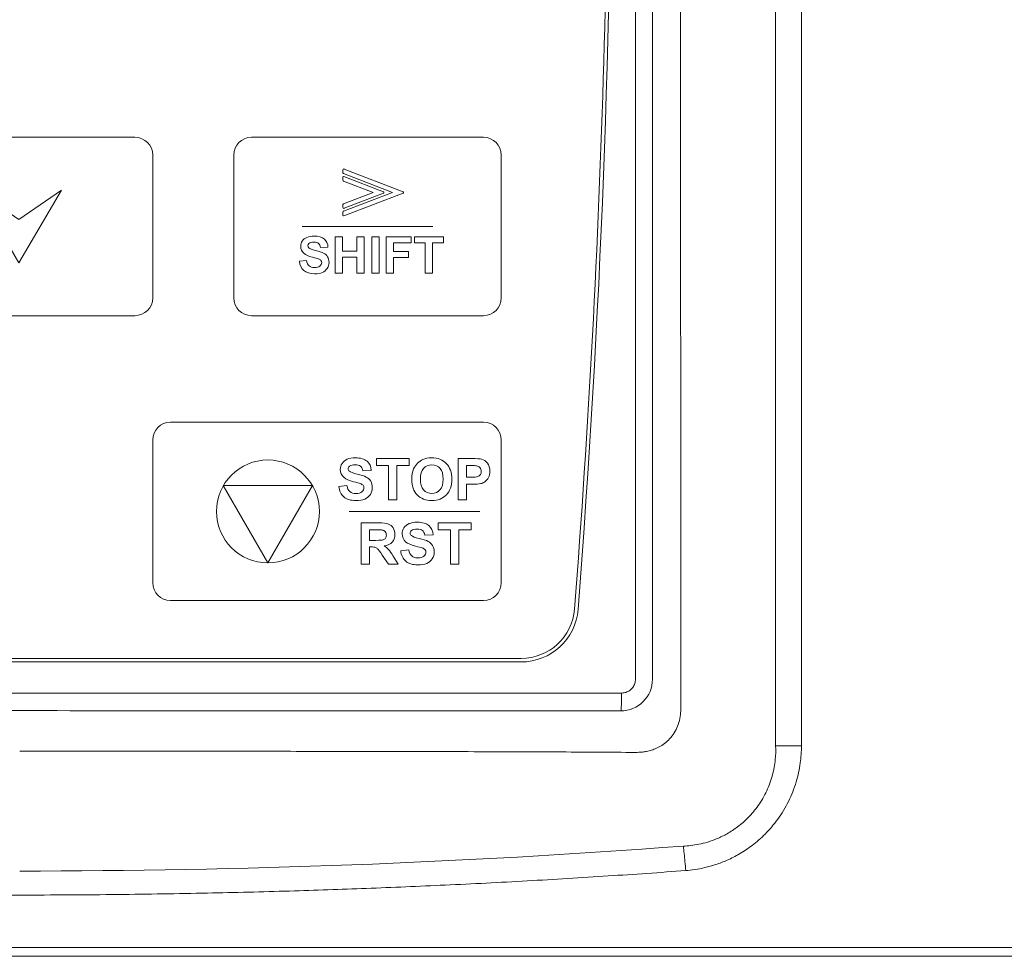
# Model space of a CAD drawing. Header units: millimetres. Extents: x -473 to 23648, y -382 to 1866.
# Tile 205 of 256: x 7759 to 7814, y 127 to 179. Entities that reach past the tile are written whole.
import ezdxf

# ---------------------------------------------------------------- set-up
doc = ezdxf.new("R2010")
doc.units = ezdxf.units.MM
doc.header["$LTSCALE"] = 80
doc.header["$PDMODE"] = 3
doc.header["$PDSIZE"] = 0.3
doc.layers.get('0').update_dxf_attribs({"linetype": 'CONTINUOUS'})
doc.layers.get('DEFPOINTS').update_dxf_attribs({"linetype": 'CONTINUOUS'})
for name, color, linetype in [('09_ALL_ROUNDS', 7, 'CONTINUOUS'), ('20_ALL_FEATURES', 7, 'CONTINUOUS'), ('layer 1', 7, 'CONTINUOUS')]:
    doc.layers.add(name, color=color, linetype=linetype)
doc.styles.get("Standard").update_dxf_attribs({"font": 'technic_.ttf', "width": 0.7})
doc.dimstyles.get("Standard").update_dxf_attribs({"dimtxt": 3, "dimasz": 3, "dimexe": 0.18, "dimexo": 0.0625, "dimgap": 0.09, "dimtad": 1, "dimdsep": 46, "dimtxsty": 'STANDARD', "dimcen": 0.09, "dimadec": 0, "dimazin": 0, "dimtol": 1, "dimtp": 0.01, "dimtm": 0.01, "dimtfac": 1, "dimtofl": 0, "dimtmove": 0, "dimatfit": 3, "dimfxl": 1, "dimtolj": 1, "dimarcsym": 0})

# ---------------------------------------------------------------- blocks, each defined once
blk = doc.blocks.new('*D70')
at = {"color": 0, "lineweight": 0, "transparency": 16777216}
for p, q in [((7762.473, 290.574), (7903.268, 290.574)), ((7901.468, 282.574), (7901.468, 138.976)), ((7901.468, -43.302), (7901.468, 100.296)), ((7872.473, -51.302), (7903.268, -51.302))]:
    blk.add_line(p, q, dxfattribs=at)
for points in [[(7902.802, 282.574), (7900.135, 282.574), (7901.468, 290.574)], [(7900.135, -43.302), (7902.802, -43.302), (7901.468, -51.302)]]:
    blk.add_solid(points, dxfattribs=at)
at = {"layer": 'DEFPOINTS', "color": 0, "lineweight": 0, "transparency": 16777216}
for p in [(7760.673, 290.574), (7870.673, -51.302), (7901.468, -51.302)]:
    blk.add_point(p, dxfattribs=at)
at = {"color": 0, "lineweight": 0, "transparency": 16777216, "insert": (7901.468, 119.636), "char_height": 15, "attachment_point": 5, "rotation": 90}
blk.add_mtext('\\A1;341.9', dxfattribs=at)

msp = doc.modelspace()

# ---------------------------------------------------------------- linework, layer by layer
at = {"color": 0, "linetype": 'Continuous', "lineweight": 0}
for p, q in [((7793.696, 142.241), (7793.696, 247.641)), ((7794.647, 142.241), (7794.647, 247.641)), ((7731.061, 143.408), (7787.285, 143.408)), ((7787.285, 143.208), (7731.061, 143.208)), ((7725.425, 141.467), (7792.921, 141.467))]:
    msp.add_line(p, q, dxfattribs=at)
for centre, radius, start, end in [((7169.573, 194.743), 622.8, 355.525768, 4.48928), ((7169.573, 194.743), 622.6, 355.525768, 1.182237), ((7787.285, 146.408), 3, 270, 355.5258), ((7787.285, 146.408), 3.2, 270, 355.5258), ((7792.873, 142.241), 1.774, 269.9832, 0.0031), ((7793.161, 140.643), 3.077, 352.744, 359.9708), ((7793.71, 141.207), 3.069, 269.5944, 276.9411)]:
    msp.add_arc(centre, radius, start, end, dxfattribs=at)
for points, knots in [([(7796.224, 180.059), (7796.225, 177.801), (7796.226, 173.507), (7796.227, 167.37), (7796.229, 161.818), (7796.23, 156.782), (7796.232, 152.2), (7796.234, 148.019), (7796.235, 144.21), (7796.237, 141.791), (7796.238, 140.642)], [0, 0, 0, 0, 6.772689, 12.88158, 18.412822, 23.426777, 27.989687, 32.160662, 35.968839, 39.417299, 39.417299, 39.417299, 39.417299]), ([(7792.921, 141.467), (7793.001, 141.467), (7793.164, 141.493), (7793.384, 141.604), (7793.558, 141.778), (7793.67, 141.997), (7793.696, 142.16), (7793.696, 142.241)], [0, 0, 0, 0, 0.242314, 0.484835, 0.727256, 0.969576, 1.211827, 1.211827, 1.211827, 1.211827]), ([(7792.921, 141.467), (7792.921, 141.341), (7792.914, 141.111), (7792.919, 140.787), (7792.879, 140.615), (7792.899, 140.475), (7792.873, 140.467)], [0, 0, 0, 0, 0.379467, 0.702321, 0.920526, 1.00263, 1.00263, 1.00263, 1.00263]), ([(7725.473, 140.467), (7732.96, 140.472), (7747.94, 140.479), (7770.406, 140.479), (7785.385, 140.472), (7792.873, 140.467)], [0, 0, 0, 0, 22.462721, 44.937212, 67.399918, 67.399918, 67.399918, 67.399918]), ([(7796.213, 140.255), (7796.199, 140.105), (7796.143, 139.815), (7795.981, 139.412), (7795.755, 139.057), (7795.481, 138.761), (7795.182, 138.533), (7794.884, 138.369), (7794.599, 138.259), (7794.333, 138.192), (7794.162, 138.168), (7794.081, 138.161)], [0, 0, 0, 0, 0.45083, 0.878736, 1.296424, 1.705924, 2.083899, 2.419344, 2.723822, 2.997137, 3.240565, 3.240565, 3.240565, 3.240565]), ([(7793.688, 138.138), (7792.975, 138.144), (7791.485, 138.153), (7789.154, 138.165), (7786.631, 138.174), (7783.906, 138.182), (7780.981, 138.189), (7777.986, 138.194), (7775.128, 138.198), (7772.551, 138.201), (7770.221, 138.203), (7767.996, 138.204), (7765.787, 138.206), (7763.561, 138.207), (7761.353, 138.207), (7759.89, 138.207), (7759.173, 138.207)], [0, 0, 0, 0, 2.141556, 4.470073, 6.990716, 9.711686, 12.643764, 15.76692, 18.696103, 21.218343, 23.497966, 25.686573, 27.892107, 30.127305, 32.364141, 34.515674, 34.515674, 34.515674, 34.515674])]:
    msp.add_open_spline(points, degree=3, knots=knots, dxfattribs=at)
at = {"layer": '09_ALL_ROUNDS', "color": 0, "linetype": 'Continuous', "lineweight": 0}
msp.add_line((7803, 138.513), (7801.551, 138.514), dxfattribs=at)
msp.add_arc((7759.168, 627.808), 496.32, 270.00061, 274.29978, dxfattribs=at)
for points, knots in [([(7803, 187.323), (7803, 179.411), (7803.001, 163.141), (7803, 146.871), (7803, 138.513)], [0, 0, 0, 0, 23.736623, 48.810273, 48.810273, 48.810273, 48.810273]), ([(7801.552, 186.397), (7801.552, 178.63), (7801.552, 162.669), (7801.552, 146.707), (7801.552, 138.514)], [0, 0, 0, 0, 23.30259, 47.883847, 47.883847, 47.883847, 47.883847]), ([(7801.552, 138.514), (7801.564, 138.254), (7801.548, 137.701), (7801.397, 136.843), (7801.076, 135.97), (7800.61, 135.165), (7800.05, 134.49), (7799.452, 133.972), (7798.862, 133.583), (7798.297, 133.302), (7797.763, 133.11), (7797.266, 132.986), (7796.809, 132.913), (7796.517, 132.89), (7796.379, 132.885)], [0, 0, 0, 0, 0.779393, 1.654313, 2.601642, 3.55391, 4.432698, 5.218333, 5.92043, 6.545658, 7.107579, 7.618277, 8.080884, 8.49551, 8.49551, 8.49551, 8.49551]), ([(7803, 138.513), (7802.999, 138.19), (7802.952, 137.504), (7802.724, 136.448), (7802.301, 135.381), (7801.711, 134.397), (7801.013, 133.574), (7800.279, 132.933), (7799.557, 132.451), (7798.867, 132.096), (7798.213, 131.844), (7797.604, 131.675), (7797.042, 131.568), (7796.682, 131.527), (7796.51, 131.514)], [0, 0, 0, 0, 0.968999, 2.055964, 3.227472, 4.395354, 5.48324, 6.451155, 7.308471, 8.080218, 8.776669, 9.405602, 9.975404, 10.491238, 10.491238, 10.491238, 10.491238]), ([(7796.51, 131.514), (7796.498, 131.681), (7796.472, 132.003), (7796.429, 132.46), (7796.396, 132.75), (7796.379, 132.885)], [0, 0, 0, 0, 0.499946, 0.96893, 1.377333, 1.377333, 1.377333, 1.377333]), ([(7759.173, 130.143), (7757.321, 130.143), (7753.795, 130.162), (7748.732, 130.242), (7744.09, 130.36), (7739.65, 130.51), (7735.221, 130.698), (7730.71, 130.93), (7726.23, 131.202), (7723.277, 131.408), (7721.835, 131.514)], [0, 0, 0, 0, 5.55416, 10.579352, 15.189858, 19.485645, 23.905205, 28.490143, 33.035169, 37.371059, 37.371059, 37.371059, 37.371059]), ([(7796.51, 131.514), (7795.065, 131.407), (7792.102, 131.201), (7787.608, 130.929), (7783.085, 130.696), (7778.645, 130.509), (7774.202, 130.358), (7769.566, 130.241), (7764.522, 130.162), (7761.013, 130.143), (7759.173, 130.143)], [0, 0, 0, 0, 4.349187, 8.90859, 13.507498, 17.937051, 22.237895, 26.843516, 31.85151, 37.371056, 37.371056, 37.371056, 37.371056])]:
    msp.add_open_spline(points, degree=3, knots=knots, dxfattribs=at)
at = {"layer": '20_ALL_FEATURES', "color": 0, "linetype": 'Continuous', "lineweight": 0}
for p, q in [((7644.183, 127.208), (7874.162, 127.208)), ((7644.183, 126.708), (7874.162, 126.708))]:
    msp.add_line(p, q, dxfattribs=at)
at = {"layer": 'layer 1', "color": 0, "lineweight": 0}
for points, knots in [([(7752.632, 172.621), (7752.632, 172.621), (7765.632, 172.621), (7765.632, 172.621), (7765.632, 172.621), (7766.182, 172.621), (7766.632, 172.171), (7766.632, 171.621), (7766.632, 171.621), (7766.632, 171.621), (7766.632, 163.621), (7766.632, 163.621), (7766.632, 163.621), (7766.632, 163.071), (7766.182, 162.621), (7765.632, 162.621), (7765.632, 162.621), (7765.632, 162.621), (7752.632, 162.621), (7752.632, 162.621), (7752.632, 162.621), (7752.082, 162.621), (7751.632, 163.071), (7751.632, 163.621), (7751.632, 163.621), (7751.632, 163.621), (7751.632, 171.621), (7751.632, 171.621), (7751.632, 171.621), (7751.632, 172.171), (7752.082, 172.621), (7752.632, 172.621)], [0, 0, 0, 0, 0.125, 0.125, 0.125, 0.125, 0.25, 0.25, 0.25, 0.25, 0.375, 0.375, 0.375, 0.375, 0.5, 0.5, 0.5, 0.5, 0.625, 0.625, 0.625, 0.625, 0.75, 0.75, 0.75, 0.75, 0.875, 0.875, 0.875, 0.875, 1, 1, 1, 1]), ([(7772.173, 172.621), (7772.173, 172.621), (7785.173, 172.621), (7785.173, 172.621), (7785.173, 172.621), (7785.723, 172.621), (7786.173, 172.171), (7786.173, 171.621), (7786.173, 171.621), (7786.173, 171.621), (7786.173, 163.621), (7786.173, 163.621), (7786.173, 163.621), (7786.173, 163.071), (7785.723, 162.621), (7785.173, 162.621), (7785.173, 162.621), (7785.173, 162.621), (7772.173, 162.621), (7772.173, 162.621), (7772.173, 162.621), (7771.623, 162.621), (7771.173, 163.071), (7771.173, 163.621), (7771.173, 163.621), (7771.173, 163.621), (7771.173, 171.621), (7771.173, 171.621), (7771.173, 171.621), (7771.173, 172.171), (7771.623, 172.621), (7772.173, 172.621)], [0, 0, 0, 0, 0.125, 0.125, 0.125, 0.125, 0.25, 0.25, 0.25, 0.25, 0.375, 0.375, 0.375, 0.375, 0.5, 0.5, 0.5, 0.5, 0.625, 0.625, 0.625, 0.625, 0.75, 0.75, 0.75, 0.75, 0.875, 0.875, 0.875, 0.875, 1, 1, 1, 1]), ([(7777.294, 168.258), (7777.294, 168.258), (7777.294, 168.431), (7777.294, 168.431), (7777.294, 168.431), (7777.294, 168.451), (7777.307, 168.468), (7777.326, 168.473), (7777.326, 168.473), (7777.326, 168.473), (7780.082, 169.531), (7780.082, 169.531), (7780.082, 169.531), (7780.082, 169.531), (7777.322, 170.59), (7777.322, 170.59), (7777.322, 170.59), (7777.304, 170.597), (7777.293, 170.615), (7777.294, 170.633), (7777.294, 170.633), (7777.294, 170.633), (7777.293, 170.803), (7777.293, 170.803), (7777.293, 170.803), (7777.293, 170.827), (7777.313, 170.847), (7777.337, 170.847), (7777.337, 170.847), (7777.344, 170.847), (7777.35, 170.845), (7777.355, 170.843), (7777.355, 170.843), (7777.355, 170.843), (7780.666, 169.572), (7780.666, 169.572), (7780.666, 169.572), (7780.689, 169.563), (7780.7, 169.538), (7780.692, 169.515), (7780.692, 169.515), (7780.687, 169.503), (7780.678, 169.494), (7780.666, 169.49), (7780.666, 169.49), (7780.666, 169.49), (7780.666, 169.49), (7780.666, 169.49), (7780.666, 169.49), (7780.666, 169.49), (7777.353, 168.218), (7777.353, 168.218), (7777.353, 168.218), (7777.331, 168.209), (7777.305, 168.22), (7777.297, 168.243), (7777.297, 168.243), (7777.295, 168.248), (7777.294, 168.253), (7777.294, 168.258), (7777.294, 168.258), (7777.294, 168.258), (7777.294, 168.258), (7777.294, 168.258)], [0, 0, 0, 0, 0.0625, 0.0625, 0.0625, 0.0625, 0.125, 0.125, 0.125, 0.125, 0.1875, 0.1875, 0.1875, 0.1875, 0.25, 0.25, 0.25, 0.25, 0.3125, 0.3125, 0.3125, 0.3125, 0.375, 0.375, 0.375, 0.375, 0.4375, 0.4375, 0.4375, 0.4375, 0.5, 0.5, 0.5, 0.5, 0.5625, 0.5625, 0.5625, 0.5625, 0.625, 0.625, 0.625, 0.625, 0.6875, 0.6875, 0.6875, 0.6875, 0.75, 0.75, 0.75, 0.75, 0.8125, 0.8125, 0.8125, 0.8125, 0.875, 0.875, 0.875, 0.875, 0.9375, 0.9375, 0.9375, 0.9375, 1, 1, 1, 1]), ([(7779.571, 169.49), (7779.571, 169.49), (7777.357, 168.64), (7777.357, 168.64), (7777.357, 168.64), (7777.351, 168.637), (7777.345, 168.635), (7777.338, 168.635), (7777.338, 168.635), (7777.313, 168.635), (7777.294, 168.655), (7777.294, 168.679), (7777.294, 168.679), (7777.294, 168.679), (7777.294, 168.851), (7777.294, 168.851), (7777.294, 168.851), (7777.294, 168.851), (7777.294, 168.851), (7777.294, 168.851), (7777.294, 168.851), (7777.294, 168.869), (7777.305, 168.885), (7777.322, 168.892), (7777.322, 168.892), (7777.322, 168.892), (7778.986, 169.531), (7778.986, 169.531), (7778.986, 169.531), (7778.986, 169.531), (7777.323, 170.169), (7777.323, 170.169), (7777.323, 170.169), (7777.306, 170.175), (7777.294, 170.191), (7777.294, 170.21), (7777.294, 170.21), (7777.294, 170.21), (7777.294, 170.382), (7777.294, 170.382), (7777.294, 170.382), (7777.294, 170.382), (7777.294, 170.382), (7777.294, 170.382), (7777.294, 170.382), (7777.294, 170.387), (7777.295, 170.393), (7777.297, 170.398), (7777.297, 170.398), (7777.305, 170.42), (7777.331, 170.432), (7777.353, 170.423), (7777.353, 170.423), (7777.353, 170.423), (7779.571, 169.572), (7779.571, 169.572), (7779.571, 169.572), (7779.571, 169.572), (7779.571, 169.572), (7779.571, 169.572), (7779.571, 169.572), (7779.582, 169.567), (7779.591, 169.559), (7779.596, 169.547), (7779.596, 169.547), (7779.604, 169.524), (7779.593, 169.499), (7779.571, 169.49)], [0, 0, 0, 0, 0.058824, 0.058824, 0.058824, 0.058824, 0.117647, 0.117647, 0.117647, 0.117647, 0.176471, 0.176471, 0.176471, 0.176471, 0.235294, 0.235294, 0.235294, 0.235294, 0.294118, 0.294118, 0.294118, 0.294118, 0.352941, 0.352941, 0.352941, 0.352941, 0.411765, 0.411765, 0.411765, 0.411765, 0.470588, 0.470588, 0.470588, 0.470588, 0.529412, 0.529412, 0.529412, 0.529412, 0.588235, 0.588235, 0.588235, 0.588235, 0.647059, 0.647059, 0.647059, 0.647059, 0.705882, 0.705882, 0.705882, 0.705882, 0.764706, 0.764706, 0.764706, 0.764706, 0.823529, 0.823529, 0.823529, 0.823529, 0.882353, 0.882353, 0.882353, 0.882353, 0.941176, 0.941176, 0.941176, 0.941176, 1, 1, 1, 1]), ([(7759.132, 165.58), (7759.132, 165.58), (7760.328, 167.621), (7760.328, 167.621), (7760.328, 167.621), (7760.328, 167.621), (7761.524, 169.663), (7761.524, 169.663), (7761.524, 169.663), (7761.524, 169.663), (7759.132, 168.021), (7759.132, 168.021), (7759.132, 168.021), (7759.132, 168.021), (7756.739, 169.663), (7756.739, 169.663), (7756.739, 169.663), (7756.739, 169.663), (7757.935, 167.621), (7757.935, 167.621), (7757.935, 167.621), (7757.935, 167.621), (7759.132, 165.58), (7759.132, 165.58)], [0, 0, 0, 0, 0.166667, 0.166667, 0.166667, 0.166667, 0.333333, 0.333333, 0.333333, 0.333333, 0.5, 0.5, 0.5, 0.5, 0.666667, 0.666667, 0.666667, 0.666667, 0.833333, 0.833333, 0.833333, 0.833333, 1, 1, 1, 1]), ([(7774.856, 165.67), (7774.856, 165.67), (7775.257, 165.71), (7775.257, 165.71), (7775.257, 165.71), (7775.281, 165.575), (7775.33, 165.476), (7775.404, 165.413), (7775.404, 165.413), (7775.477, 165.35), (7775.576, 165.318), (7775.702, 165.318), (7775.702, 165.318), (7775.834, 165.318), (7775.935, 165.346), (7776.002, 165.403), (7776.002, 165.403), (7776.069, 165.459), (7776.103, 165.524), (7776.103, 165.6), (7776.103, 165.6), (7776.103, 165.648), (7776.088, 165.689), (7776.06, 165.722), (7776.06, 165.722), (7776.032, 165.757), (7775.983, 165.786), (7775.912, 165.811), (7775.912, 165.811), (7775.864, 165.828), (7775.754, 165.857), (7775.582, 165.9), (7775.582, 165.9), (7775.361, 165.955), (7775.207, 166.022), (7775.118, 166.102), (7775.118, 166.102), (7774.992, 166.214), (7774.93, 166.351), (7774.93, 166.512), (7774.93, 166.512), (7774.93, 166.616), (7774.959, 166.713), (7775.018, 166.804), (7775.018, 166.804), (7775.077, 166.894), (7775.162, 166.963), (7775.273, 167.01), (7775.273, 167.01), (7775.384, 167.057), (7775.517, 167.081), (7775.674, 167.081), (7775.674, 167.081), (7775.93, 167.081), (7776.123, 167.025), (7776.252, 166.913), (7776.252, 166.913), (7776.381, 166.8), (7776.449, 166.651), (7776.456, 166.463), (7776.456, 166.463), (7776.456, 166.463), (7776.044, 166.445), (7776.044, 166.445), (7776.044, 166.445), (7776.027, 166.55), (7775.989, 166.626), (7775.931, 166.671), (7775.931, 166.671), (7775.873, 166.717), (7775.786, 166.74), (7775.67, 166.74), (7775.67, 166.74), (7775.55, 166.74), (7775.456, 166.716), (7775.389, 166.667), (7775.389, 166.667), (7775.345, 166.635), (7775.323, 166.593), (7775.323, 166.54), (7775.323, 166.54), (7775.323, 166.492), (7775.344, 166.45), (7775.385, 166.416), (7775.385, 166.416), (7775.436, 166.373), (7775.563, 166.327), (7775.763, 166.28), (7775.763, 166.28), (7775.964, 166.233), (7776.112, 166.184), (7776.208, 166.133), (7776.208, 166.133), (7776.304, 166.082), (7776.379, 166.014), (7776.433, 165.926), (7776.433, 165.926), (7776.487, 165.838), (7776.514, 165.73), (7776.514, 165.601), (7776.514, 165.601), (7776.514, 165.484), (7776.482, 165.374), (7776.417, 165.273), (7776.417, 165.273), (7776.352, 165.171), (7776.26, 165.095), (7776.142, 165.045), (7776.142, 165.045), (7776.023, 164.995), (7775.875, 164.971), (7775.698, 164.971), (7775.698, 164.971), (7775.44, 164.971), (7775.242, 165.03), (7775.104, 165.149), (7775.104, 165.149), (7774.965, 165.269), (7774.883, 165.442), (7774.856, 165.67)], [0, 0, 0, 0, 0.033333, 0.033333, 0.033333, 0.033333, 0.066667, 0.066667, 0.066667, 0.066667, 0.1, 0.1, 0.1, 0.1, 0.133333, 0.133333, 0.133333, 0.133333, 0.166667, 0.166667, 0.166667, 0.166667, 0.2, 0.2, 0.2, 0.2, 0.233333, 0.233333, 0.233333, 0.233333, 0.266667, 0.266667, 0.266667, 0.266667, 0.3, 0.3, 0.3, 0.3, 0.333333, 0.333333, 0.333333, 0.333333, 0.366667, 0.366667, 0.366667, 0.366667, 0.4, 0.4, 0.4, 0.4, 0.433333, 0.433333, 0.433333, 0.433333, 0.466667, 0.466667, 0.466667, 0.466667, 0.5, 0.5, 0.5, 0.5, 0.533333, 0.533333, 0.533333, 0.533333, 0.566667, 0.566667, 0.566667, 0.566667, 0.6, 0.6, 0.6, 0.6, 0.633333, 0.633333, 0.633333, 0.633333, 0.666667, 0.666667, 0.666667, 0.666667, 0.7, 0.7, 0.7, 0.7, 0.733333, 0.733333, 0.733333, 0.733333, 0.766667, 0.766667, 0.766667, 0.766667, 0.8, 0.8, 0.8, 0.8, 0.833333, 0.833333, 0.833333, 0.833333, 0.866667, 0.866667, 0.866667, 0.866667, 0.9, 0.9, 0.9, 0.9, 0.933333, 0.933333, 0.933333, 0.933333, 0.966667, 0.966667, 0.966667, 0.966667, 1, 1, 1, 1]), ([(7776.862, 165.007), (7776.862, 165.007), (7776.862, 167.046), (7776.862, 167.046), (7776.862, 167.046), (7776.862, 167.046), (7777.274, 167.046), (7777.274, 167.046), (7777.274, 167.046), (7777.274, 167.046), (7777.274, 166.244), (7777.274, 166.244), (7777.274, 166.244), (7777.274, 166.244), (7778.081, 166.244), (7778.081, 166.244), (7778.081, 166.244), (7778.081, 166.244), (7778.081, 167.046), (7778.081, 167.046), (7778.081, 167.046), (7778.081, 167.046), (7778.493, 167.046), (7778.493, 167.046), (7778.493, 167.046), (7778.493, 167.046), (7778.493, 165.007), (7778.493, 165.007), (7778.493, 165.007), (7778.493, 165.007), (7778.081, 165.007), (7778.081, 165.007), (7778.081, 165.007), (7778.081, 165.007), (7778.081, 165.899), (7778.081, 165.899), (7778.081, 165.899), (7778.081, 165.899), (7777.274, 165.899), (7777.274, 165.899), (7777.274, 165.899), (7777.274, 165.899), (7777.274, 165.007), (7777.274, 165.007), (7777.274, 165.007), (7777.274, 165.007), (7776.862, 165.007), (7776.862, 165.007)], [0, 0, 0, 0, 0.083333, 0.083333, 0.083333, 0.083333, 0.166667, 0.166667, 0.166667, 0.166667, 0.25, 0.25, 0.25, 0.25, 0.333333, 0.333333, 0.333333, 0.333333, 0.416667, 0.416667, 0.416667, 0.416667, 0.5, 0.5, 0.5, 0.5, 0.583333, 0.583333, 0.583333, 0.583333, 0.666667, 0.666667, 0.666667, 0.666667, 0.75, 0.75, 0.75, 0.75, 0.833333, 0.833333, 0.833333, 0.833333, 0.916667, 0.916667, 0.916667, 0.916667, 1, 1, 1, 1]), ([(7778.906, 165.007), (7778.906, 165.007), (7778.906, 167.046), (7778.906, 167.046), (7778.906, 167.046), (7778.906, 167.046), (7779.318, 167.046), (7779.318, 167.046), (7779.318, 167.046), (7779.318, 167.046), (7779.318, 165.007), (7779.318, 165.007), (7779.318, 165.007), (7779.318, 165.007), (7778.906, 165.007), (7778.906, 165.007)], [0, 0, 0, 0, 0.25, 0.25, 0.25, 0.25, 0.5, 0.5, 0.5, 0.5, 0.75, 0.75, 0.75, 0.75, 1, 1, 1, 1]), ([(7779.713, 165.007), (7779.713, 165.007), (7779.713, 167.046), (7779.713, 167.046), (7779.713, 167.046), (7779.713, 167.046), (7781.111, 167.046), (7781.111, 167.046), (7781.111, 167.046), (7781.111, 167.046), (7781.111, 166.701), (7781.111, 166.701), (7781.111, 166.701), (7781.111, 166.701), (7780.125, 166.701), (7780.125, 166.701), (7780.125, 166.701), (7780.125, 166.701), (7780.125, 166.219), (7780.125, 166.219), (7780.125, 166.219), (7780.125, 166.219), (7780.976, 166.219), (7780.976, 166.219), (7780.976, 166.219), (7780.976, 166.219), (7780.976, 165.874), (7780.976, 165.874), (7780.976, 165.874), (7780.976, 165.874), (7780.125, 165.874), (7780.125, 165.874), (7780.125, 165.874), (7780.125, 165.874), (7780.125, 165.007), (7780.125, 165.007), (7780.125, 165.007), (7780.125, 165.007), (7779.713, 165.007), (7779.713, 165.007)], [0, 0, 0, 0, 0.1, 0.1, 0.1, 0.1, 0.2, 0.2, 0.2, 0.2, 0.3, 0.3, 0.3, 0.3, 0.4, 0.4, 0.4, 0.4, 0.5, 0.5, 0.5, 0.5, 0.6, 0.6, 0.6, 0.6, 0.7, 0.7, 0.7, 0.7, 0.8, 0.8, 0.8, 0.8, 0.9, 0.9, 0.9, 0.9, 1, 1, 1, 1]), ([(7781.91, 165.007), (7781.91, 165.007), (7781.91, 166.701), (7781.91, 166.701), (7781.91, 166.701), (7781.91, 166.701), (7781.305, 166.701), (7781.305, 166.701), (7781.305, 166.701), (7781.305, 166.701), (7781.305, 167.046), (7781.305, 167.046), (7781.305, 167.046), (7781.305, 167.046), (7782.925, 167.046), (7782.925, 167.046), (7782.925, 167.046), (7782.925, 167.046), (7782.925, 166.701), (7782.925, 166.701), (7782.925, 166.701), (7782.925, 166.701), (7782.322, 166.701), (7782.322, 166.701), (7782.322, 166.701), (7782.322, 166.701), (7782.322, 165.007), (7782.322, 165.007), (7782.322, 165.007), (7782.322, 165.007), (7781.91, 165.007), (7781.91, 165.007)], [0, 0, 0, 0, 0.125, 0.125, 0.125, 0.125, 0.25, 0.25, 0.25, 0.25, 0.375, 0.375, 0.375, 0.375, 0.5, 0.5, 0.5, 0.5, 0.625, 0.625, 0.625, 0.625, 0.75, 0.75, 0.75, 0.75, 0.875, 0.875, 0.875, 0.875, 1, 1, 1, 1]), ([(7767.632, 156.651), (7767.632, 156.651), (7785.173, 156.651), (7785.173, 156.651), (7785.173, 156.651), (7785.723, 156.651), (7786.173, 156.201), (7786.173, 155.651), (7786.173, 155.651), (7786.173, 155.651), (7786.173, 147.651), (7786.173, 147.651), (7786.173, 147.651), (7786.173, 147.101), (7785.723, 146.651), (7785.173, 146.651), (7785.173, 146.651), (7785.173, 146.651), (7767.632, 146.651), (7767.632, 146.651), (7767.632, 146.651), (7767.082, 146.651), (7766.632, 147.101), (7766.632, 147.651), (7766.632, 147.651), (7766.632, 147.651), (7766.632, 155.651), (7766.632, 155.651), (7766.632, 155.651), (7766.632, 156.201), (7767.082, 156.651), (7767.632, 156.651)], [0, 0, 0, 0, 0.125, 0.125, 0.125, 0.125, 0.25, 0.25, 0.25, 0.25, 0.375, 0.375, 0.375, 0.375, 0.5, 0.5, 0.5, 0.5, 0.625, 0.625, 0.625, 0.625, 0.75, 0.75, 0.75, 0.75, 0.875, 0.875, 0.875, 0.875, 1, 1, 1, 1]), ([(7777.062, 153.051), (7777.062, 153.051), (7777.517, 153.096), (7777.517, 153.096), (7777.517, 153.096), (7777.544, 152.943), (7777.599, 152.831), (7777.683, 152.76), (7777.683, 152.76), (7777.766, 152.689), (7777.879, 152.653), (7778.021, 152.653), (7778.021, 152.653), (7778.171, 152.653), (7778.285, 152.684), (7778.361, 152.748), (7778.361, 152.748), (7778.437, 152.812), (7778.475, 152.886), (7778.475, 152.971), (7778.475, 152.971), (7778.475, 153.026), (7778.459, 153.072), (7778.427, 153.111), (7778.427, 153.111), (7778.395, 153.149), (7778.339, 153.183), (7778.259, 153.211), (7778.259, 153.211), (7778.205, 153.23), (7778.08, 153.264), (7777.885, 153.312), (7777.885, 153.312), (7777.635, 153.374), (7777.46, 153.45), (7777.359, 153.541), (7777.359, 153.541), (7777.217, 153.668), (7777.146, 153.823), (7777.146, 154.006), (7777.146, 154.006), (7777.146, 154.124), (7777.179, 154.233), (7777.246, 154.336), (7777.246, 154.336), (7777.313, 154.439), (7777.409, 154.517), (7777.534, 154.57), (7777.534, 154.57), (7777.66, 154.624), (7777.812, 154.651), (7777.989, 154.651), (7777.989, 154.651), (7778.28, 154.651), (7778.498, 154.587), (7778.645, 154.46), (7778.645, 154.46), (7778.791, 154.333), (7778.868, 154.163), (7778.876, 153.95), (7778.876, 153.95), (7778.876, 153.95), (7778.409, 153.93), (7778.409, 153.93), (7778.409, 153.93), (7778.389, 154.049), (7778.346, 154.134), (7778.281, 154.186), (7778.281, 154.186), (7778.215, 154.238), (7778.116, 154.264), (7777.985, 154.264), (7777.985, 154.264), (7777.849, 154.264), (7777.743, 154.237), (7777.666, 154.181), (7777.666, 154.181), (7777.617, 154.145), (7777.592, 154.097), (7777.592, 154.038), (7777.592, 154.038), (7777.592, 153.983), (7777.615, 153.936), (7777.662, 153.897), (7777.662, 153.897), (7777.72, 153.848), (7777.863, 153.796), (7778.091, 153.743), (7778.091, 153.743), (7778.318, 153.689), (7778.486, 153.633), (7778.594, 153.576), (7778.594, 153.576), (7778.703, 153.519), (7778.788, 153.441), (7778.85, 153.341), (7778.85, 153.341), (7778.911, 153.241), (7778.942, 153.119), (7778.942, 152.973), (7778.942, 152.973), (7778.942, 152.84), (7778.905, 152.716), (7778.832, 152.601), (7778.832, 152.601), (7778.758, 152.485), (7778.654, 152.399), (7778.519, 152.343), (7778.519, 152.343), (7778.385, 152.287), (7778.217, 152.259), (7778.016, 152.259), (7778.016, 152.259), (7777.724, 152.259), (7777.5, 152.326), (7777.343, 152.461), (7777.343, 152.461), (7777.186, 152.596), (7777.093, 152.793), (7777.062, 153.051)], [0, 0, 0, 0, 0.033333, 0.033333, 0.033333, 0.033333, 0.066667, 0.066667, 0.066667, 0.066667, 0.1, 0.1, 0.1, 0.1, 0.133333, 0.133333, 0.133333, 0.133333, 0.166667, 0.166667, 0.166667, 0.166667, 0.2, 0.2, 0.2, 0.2, 0.233333, 0.233333, 0.233333, 0.233333, 0.266667, 0.266667, 0.266667, 0.266667, 0.3, 0.3, 0.3, 0.3, 0.333333, 0.333333, 0.333333, 0.333333, 0.366667, 0.366667, 0.366667, 0.366667, 0.4, 0.4, 0.4, 0.4, 0.433333, 0.433333, 0.433333, 0.433333, 0.466667, 0.466667, 0.466667, 0.466667, 0.5, 0.5, 0.5, 0.5, 0.533333, 0.533333, 0.533333, 0.533333, 0.566667, 0.566667, 0.566667, 0.566667, 0.6, 0.6, 0.6, 0.6, 0.633333, 0.633333, 0.633333, 0.633333, 0.666667, 0.666667, 0.666667, 0.666667, 0.7, 0.7, 0.7, 0.7, 0.733333, 0.733333, 0.733333, 0.733333, 0.766667, 0.766667, 0.766667, 0.766667, 0.8, 0.8, 0.8, 0.8, 0.833333, 0.833333, 0.833333, 0.833333, 0.866667, 0.866667, 0.866667, 0.866667, 0.9, 0.9, 0.9, 0.9, 0.933333, 0.933333, 0.933333, 0.933333, 0.966667, 0.966667, 0.966667, 0.966667, 1, 1, 1, 1]), ([(7779.855, 152.3), (7779.855, 152.3), (7779.855, 154.22), (7779.855, 154.22), (7779.855, 154.22), (7779.855, 154.22), (7779.169, 154.22), (7779.169, 154.22), (7779.169, 154.22), (7779.169, 154.22), (7779.169, 154.611), (7779.169, 154.611), (7779.169, 154.611), (7779.169, 154.611), (7781.006, 154.611), (7781.006, 154.611), (7781.006, 154.611), (7781.006, 154.611), (7781.006, 154.22), (7781.006, 154.22), (7781.006, 154.22), (7781.006, 154.22), (7780.322, 154.22), (7780.322, 154.22), (7780.322, 154.22), (7780.322, 154.22), (7780.322, 152.3), (7780.322, 152.3), (7780.322, 152.3), (7780.322, 152.3), (7779.855, 152.3), (7779.855, 152.3)], [0, 0, 0, 0, 0.125, 0.125, 0.125, 0.125, 0.25, 0.25, 0.25, 0.25, 0.375, 0.375, 0.375, 0.375, 0.5, 0.5, 0.5, 0.5, 0.625, 0.625, 0.625, 0.625, 0.75, 0.75, 0.75, 0.75, 0.875, 0.875, 0.875, 0.875, 1, 1, 1, 1]), ([(7781.155, 153.441), (7781.155, 153.677), (7781.19, 153.874), (7781.26, 154.034), (7781.26, 154.034), (7781.313, 154.152), (7781.385, 154.258), (7781.476, 154.351), (7781.476, 154.351), (7781.567, 154.444), (7781.666, 154.514), (7781.774, 154.559), (7781.774, 154.559), (7781.919, 154.62), (7782.084, 154.651), (7782.273, 154.651), (7782.273, 154.651), (7782.613, 154.651), (7782.886, 154.545), (7783.09, 154.334), (7783.09, 154.334), (7783.295, 154.123), (7783.397, 153.829), (7783.397, 153.452), (7783.397, 153.452), (7783.397, 153.079), (7783.295, 152.787), (7783.093, 152.576), (7783.093, 152.576), (7782.89, 152.366), (7782.618, 152.26), (7782.279, 152.26), (7782.279, 152.26), (7781.935, 152.26), (7781.662, 152.365), (7781.459, 152.575), (7781.459, 152.575), (7781.256, 152.785), (7781.155, 153.074), (7781.155, 153.441)], [0, 0, 0, 0, 0.1, 0.1, 0.1, 0.1, 0.2, 0.2, 0.2, 0.2, 0.3, 0.3, 0.3, 0.3, 0.4, 0.4, 0.4, 0.4, 0.5, 0.5, 0.5, 0.5, 0.6, 0.6, 0.6, 0.6, 0.7, 0.7, 0.7, 0.7, 0.8, 0.8, 0.8, 0.8, 0.9, 0.9, 0.9, 0.9, 1, 1, 1, 1]), ([(7783.762, 152.3), (7783.762, 152.3), (7783.762, 154.611), (7783.762, 154.611), (7783.762, 154.611), (7783.762, 154.611), (7784.51, 154.611), (7784.51, 154.611), (7784.51, 154.611), (7784.794, 154.611), (7784.979, 154.599), (7785.065, 154.576), (7785.065, 154.576), (7785.198, 154.542), (7785.309, 154.467), (7785.398, 154.35), (7785.398, 154.35), (7785.488, 154.234), (7785.532, 154.084), (7785.532, 153.9), (7785.532, 153.9), (7785.532, 153.758), (7785.507, 153.639), (7785.455, 153.542), (7785.455, 153.542), (7785.403, 153.445), (7785.338, 153.37), (7785.258, 153.314), (7785.258, 153.314), (7785.179, 153.259), (7785.099, 153.223), (7785.017, 153.205), (7785.017, 153.205), (7784.905, 153.183), (7784.744, 153.172), (7784.532, 153.172), (7784.532, 153.172), (7784.532, 153.172), (7784.228, 153.172), (7784.228, 153.172), (7784.228, 153.172), (7784.228, 153.172), (7784.228, 152.3), (7784.228, 152.3), (7784.228, 152.3), (7784.228, 152.3), (7783.762, 152.3), (7783.762, 152.3)], [0, 0, 0, 0, 0.083333, 0.083333, 0.083333, 0.083333, 0.166667, 0.166667, 0.166667, 0.166667, 0.25, 0.25, 0.25, 0.25, 0.333333, 0.333333, 0.333333, 0.333333, 0.416667, 0.416667, 0.416667, 0.416667, 0.5, 0.5, 0.5, 0.5, 0.583333, 0.583333, 0.583333, 0.583333, 0.666667, 0.666667, 0.666667, 0.666667, 0.75, 0.75, 0.75, 0.75, 0.833333, 0.833333, 0.833333, 0.833333, 0.916667, 0.916667, 0.916667, 0.916667, 1, 1, 1, 1]), ([(7773.091, 148.763), (7771.498, 148.763), (7770.206, 150.055), (7770.206, 151.648), (7770.206, 151.648), (7770.206, 153.241), (7771.498, 154.532), (7773.091, 154.532), (7773.091, 154.532), (7774.683, 154.532), (7775.975, 153.241), (7775.975, 151.648), (7775.975, 151.648), (7775.975, 150.055), (7774.683, 148.763), (7773.091, 148.763)], [0, 0, 0, 0, 0.25, 0.25, 0.25, 0.25, 0.5, 0.5, 0.5, 0.5, 0.75, 0.75, 0.75, 0.75, 1, 1, 1, 1]), ([(7781.635, 153.457), (7781.635, 153.195), (7781.696, 152.997), (7781.817, 152.861), (7781.817, 152.861), (7781.938, 152.726), (7782.091, 152.659), (7782.278, 152.659), (7782.278, 152.659), (7782.463, 152.659), (7782.616, 152.726), (7782.736, 152.86), (7782.736, 152.86), (7782.855, 152.994), (7782.914, 153.195), (7782.914, 153.463), (7782.914, 153.463), (7782.914, 153.728), (7782.856, 153.926), (7782.741, 154.056), (7782.741, 154.056), (7782.624, 154.187), (7782.47, 154.252), (7782.278, 154.252), (7782.278, 154.252), (7782.085, 154.252), (7781.93, 154.186), (7781.812, 154.054), (7781.812, 154.054), (7781.695, 153.922), (7781.635, 153.723), (7781.635, 153.457)], [0, 0, 0, 0, 0.125, 0.125, 0.125, 0.125, 0.25, 0.25, 0.25, 0.25, 0.375, 0.375, 0.375, 0.375, 0.5, 0.5, 0.5, 0.5, 0.625, 0.625, 0.625, 0.625, 0.75, 0.75, 0.75, 0.75, 0.875, 0.875, 0.875, 0.875, 1, 1, 1, 1]), ([(7784.228, 154.22), (7784.228, 154.22), (7784.228, 153.564), (7784.228, 153.564), (7784.228, 153.564), (7784.228, 153.564), (7784.483, 153.564), (7784.483, 153.564), (7784.483, 153.564), (7784.667, 153.564), (7784.791, 153.576), (7784.853, 153.601), (7784.853, 153.601), (7784.914, 153.625), (7784.963, 153.662), (7784.998, 153.714), (7784.998, 153.714), (7785.033, 153.766), (7785.051, 153.825), (7785.051, 153.894), (7785.051, 153.894), (7785.051, 153.978), (7785.026, 154.047), (7784.977, 154.102), (7784.977, 154.102), (7784.928, 154.157), (7784.865, 154.191), (7784.79, 154.204), (7784.79, 154.204), (7784.734, 154.215), (7784.622, 154.22), (7784.454, 154.22), (7784.454, 154.22), (7784.454, 154.22), (7784.228, 154.22), (7784.228, 154.22)], [0, 0, 0, 0, 0.111111, 0.111111, 0.111111, 0.111111, 0.222222, 0.222222, 0.222222, 0.222222, 0.333333, 0.333333, 0.333333, 0.333333, 0.444444, 0.444444, 0.444444, 0.444444, 0.555556, 0.555556, 0.555556, 0.555556, 0.666667, 0.666667, 0.666667, 0.666667, 0.777778, 0.777778, 0.777778, 0.777778, 0.888889, 0.888889, 0.888889, 0.888889, 1, 1, 1, 1]), ([(7773.091, 148.763), (7773.091, 148.763), (7771.839, 150.932), (7771.839, 150.932), (7771.839, 150.932), (7771.839, 150.932), (7770.587, 153.101), (7770.587, 153.101), (7770.587, 153.101), (7770.587, 153.101), (7773.091, 153.101), (7773.091, 153.101), (7773.091, 153.101), (7773.091, 153.101), (7775.595, 153.101), (7775.595, 153.101), (7775.595, 153.101), (7775.595, 153.101), (7774.343, 150.932), (7774.343, 150.932), (7774.343, 150.932), (7774.343, 150.932), (7773.091, 148.763), (7773.091, 148.763)], [0, 0, 0, 0, 0.166667, 0.166667, 0.166667, 0.166667, 0.333333, 0.333333, 0.333333, 0.333333, 0.5, 0.5, 0.5, 0.5, 0.666667, 0.666667, 0.666667, 0.666667, 0.833333, 0.833333, 0.833333, 0.833333, 1, 1, 1, 1]), ([(7778.32, 148.692), (7778.32, 148.692), (7778.32, 151.003), (7778.32, 151.003), (7778.32, 151.003), (7778.32, 151.003), (7779.303, 151.003), (7779.303, 151.003), (7779.303, 151.003), (7779.55, 151.003), (7779.729, 150.982), (7779.841, 150.941), (7779.841, 150.941), (7779.953, 150.9), (7780.043, 150.826), (7780.11, 150.72), (7780.11, 150.72), (7780.177, 150.613), (7780.211, 150.492), (7780.211, 150.355), (7780.211, 150.355), (7780.211, 150.182), (7780.16, 150.038), (7780.058, 149.925), (7780.058, 149.925), (7779.956, 149.813), (7779.803, 149.741), (7779.6, 149.712), (7779.6, 149.712), (7779.702, 149.653), (7779.785, 149.588), (7779.851, 149.518), (7779.851, 149.518), (7779.916, 149.447), (7780.005, 149.322), (7780.116, 149.143), (7780.116, 149.143), (7780.116, 149.143), (7780.399, 148.692), (7780.399, 148.692), (7780.399, 148.692), (7780.399, 148.692), (7779.84, 148.692), (7779.84, 148.692), (7779.84, 148.692), (7779.84, 148.692), (7779.503, 149.195), (7779.503, 149.195), (7779.503, 149.195), (7779.383, 149.375), (7779.301, 149.488), (7779.257, 149.535), (7779.257, 149.535), (7779.213, 149.581), (7779.166, 149.613), (7779.116, 149.631), (7779.116, 149.631), (7779.067, 149.648), (7778.989, 149.657), (7778.881, 149.657), (7778.881, 149.657), (7778.881, 149.657), (7778.787, 149.657), (7778.787, 149.657), (7778.787, 149.657), (7778.787, 149.657), (7778.787, 148.692), (7778.787, 148.692), (7778.787, 148.692), (7778.787, 148.692), (7778.32, 148.692), (7778.32, 148.692)], [0, 0, 0, 0, 0.055556, 0.055556, 0.055556, 0.055556, 0.111111, 0.111111, 0.111111, 0.111111, 0.166667, 0.166667, 0.166667, 0.166667, 0.222222, 0.222222, 0.222222, 0.222222, 0.277778, 0.277778, 0.277778, 0.277778, 0.333333, 0.333333, 0.333333, 0.333333, 0.388889, 0.388889, 0.388889, 0.388889, 0.444444, 0.444444, 0.444444, 0.444444, 0.5, 0.5, 0.5, 0.5, 0.555556, 0.555556, 0.555556, 0.555556, 0.611111, 0.611111, 0.611111, 0.611111, 0.666667, 0.666667, 0.666667, 0.666667, 0.722222, 0.722222, 0.722222, 0.722222, 0.777778, 0.777778, 0.777778, 0.777778, 0.833333, 0.833333, 0.833333, 0.833333, 0.888889, 0.888889, 0.888889, 0.888889, 0.944444, 0.944444, 0.944444, 0.944444, 1, 1, 1, 1]), ([(7780.533, 149.444), (7780.533, 149.444), (7780.987, 149.488), (7780.987, 149.488), (7780.987, 149.488), (7781.014, 149.335), (7781.069, 149.223), (7781.153, 149.152), (7781.153, 149.152), (7781.237, 149.081), (7781.349, 149.045), (7781.491, 149.045), (7781.491, 149.045), (7781.641, 149.045), (7781.755, 149.076), (7781.831, 149.141), (7781.831, 149.141), (7781.907, 149.204), (7781.945, 149.278), (7781.945, 149.363), (7781.945, 149.363), (7781.945, 149.418), (7781.929, 149.465), (7781.897, 149.503), (7781.897, 149.503), (7781.865, 149.542), (7781.809, 149.575), (7781.729, 149.603), (7781.729, 149.603), (7781.675, 149.622), (7781.55, 149.656), (7781.356, 149.704), (7781.356, 149.704), (7781.105, 149.766), (7780.93, 149.842), (7780.829, 149.933), (7780.829, 149.933), (7780.687, 150.06), (7780.616, 150.215), (7780.616, 150.398), (7780.616, 150.398), (7780.616, 150.516), (7780.649, 150.626), (7780.716, 150.728), (7780.716, 150.728), (7780.783, 150.831), (7780.879, 150.909), (7781.005, 150.963), (7781.005, 150.963), (7781.131, 151.016), (7781.282, 151.043), (7781.459, 151.043), (7781.459, 151.043), (7781.75, 151.043), (7781.968, 150.979), (7782.115, 150.852), (7782.115, 150.852), (7782.261, 150.725), (7782.338, 150.555), (7782.346, 150.342), (7782.346, 150.342), (7782.346, 150.342), (7781.879, 150.322), (7781.879, 150.322), (7781.879, 150.322), (7781.859, 150.441), (7781.816, 150.527), (7781.751, 150.578), (7781.751, 150.578), (7781.685, 150.63), (7781.586, 150.656), (7781.455, 150.656), (7781.455, 150.656), (7781.319, 150.656), (7781.213, 150.629), (7781.136, 150.573), (7781.136, 150.573), (7781.087, 150.537), (7781.062, 150.489), (7781.062, 150.43), (7781.062, 150.43), (7781.062, 150.375), (7781.085, 150.328), (7781.132, 150.289), (7781.132, 150.289), (7781.19, 150.24), (7781.333, 150.188), (7781.561, 150.135), (7781.561, 150.135), (7781.788, 150.081), (7781.956, 150.025), (7782.064, 149.968), (7782.064, 149.968), (7782.173, 149.911), (7782.258, 149.833), (7782.32, 149.733), (7782.32, 149.733), (7782.381, 149.634), (7782.412, 149.511), (7782.412, 149.365), (7782.412, 149.365), (7782.412, 149.233), (7782.376, 149.108), (7782.302, 148.993), (7782.302, 148.993), (7782.228, 148.877), (7782.124, 148.791), (7781.99, 148.735), (7781.99, 148.735), (7781.855, 148.679), (7781.687, 148.651), (7781.486, 148.651), (7781.486, 148.651), (7781.194, 148.651), (7780.97, 148.718), (7780.813, 148.853), (7780.813, 148.853), (7780.656, 148.988), (7780.563, 149.185), (7780.533, 149.444)], [0, 0, 0, 0, 0.033333, 0.033333, 0.033333, 0.033333, 0.066667, 0.066667, 0.066667, 0.066667, 0.1, 0.1, 0.1, 0.1, 0.133333, 0.133333, 0.133333, 0.133333, 0.166667, 0.166667, 0.166667, 0.166667, 0.2, 0.2, 0.2, 0.2, 0.233333, 0.233333, 0.233333, 0.233333, 0.266667, 0.266667, 0.266667, 0.266667, 0.3, 0.3, 0.3, 0.3, 0.333333, 0.333333, 0.333333, 0.333333, 0.366667, 0.366667, 0.366667, 0.366667, 0.4, 0.4, 0.4, 0.4, 0.433333, 0.433333, 0.433333, 0.433333, 0.466667, 0.466667, 0.466667, 0.466667, 0.5, 0.5, 0.5, 0.5, 0.533333, 0.533333, 0.533333, 0.533333, 0.566667, 0.566667, 0.566667, 0.566667, 0.6, 0.6, 0.6, 0.6, 0.633333, 0.633333, 0.633333, 0.633333, 0.666667, 0.666667, 0.666667, 0.666667, 0.7, 0.7, 0.7, 0.7, 0.733333, 0.733333, 0.733333, 0.733333, 0.766667, 0.766667, 0.766667, 0.766667, 0.8, 0.8, 0.8, 0.8, 0.833333, 0.833333, 0.833333, 0.833333, 0.866667, 0.866667, 0.866667, 0.866667, 0.9, 0.9, 0.9, 0.9, 0.933333, 0.933333, 0.933333, 0.933333, 0.966667, 0.966667, 0.966667, 0.966667, 1, 1, 1, 1]), ([(7783.325, 148.692), (7783.325, 148.692), (7783.325, 150.612), (7783.325, 150.612), (7783.325, 150.612), (7783.325, 150.612), (7782.639, 150.612), (7782.639, 150.612), (7782.639, 150.612), (7782.639, 150.612), (7782.639, 151.003), (7782.639, 151.003), (7782.639, 151.003), (7782.639, 151.003), (7784.476, 151.003), (7784.476, 151.003), (7784.476, 151.003), (7784.476, 151.003), (7784.476, 150.612), (7784.476, 150.612), (7784.476, 150.612), (7784.476, 150.612), (7783.792, 150.612), (7783.792, 150.612), (7783.792, 150.612), (7783.792, 150.612), (7783.792, 148.692), (7783.792, 148.692), (7783.792, 148.692), (7783.792, 148.692), (7783.325, 148.692), (7783.325, 148.692)], [0, 0, 0, 0, 0.125, 0.125, 0.125, 0.125, 0.25, 0.25, 0.25, 0.25, 0.375, 0.375, 0.375, 0.375, 0.5, 0.5, 0.5, 0.5, 0.625, 0.625, 0.625, 0.625, 0.75, 0.75, 0.75, 0.75, 0.875, 0.875, 0.875, 0.875, 1, 1, 1, 1]), ([(7778.787, 150.026), (7778.787, 150.026), (7779.132, 150.026), (7779.132, 150.026), (7779.132, 150.026), (7779.356, 150.026), (7779.496, 150.035), (7779.552, 150.054), (7779.552, 150.054), (7779.607, 150.073), (7779.651, 150.106), (7779.683, 150.152), (7779.683, 150.152), (7779.714, 150.198), (7779.73, 150.256), (7779.73, 150.325), (7779.73, 150.325), (7779.73, 150.403), (7779.709, 150.466), (7779.668, 150.514), (7779.668, 150.514), (7779.626, 150.562), (7779.568, 150.592), (7779.492, 150.605), (7779.492, 150.605), (7779.454, 150.609), (7779.34, 150.612), (7779.151, 150.612), (7779.151, 150.612), (7779.151, 150.612), (7778.787, 150.612), (7778.787, 150.612), (7778.787, 150.612), (7778.787, 150.612), (7778.787, 150.026), (7778.787, 150.026)], [0, 0, 0, 0, 0.111111, 0.111111, 0.111111, 0.111111, 0.222222, 0.222222, 0.222222, 0.222222, 0.333333, 0.333333, 0.333333, 0.333333, 0.444444, 0.444444, 0.444444, 0.444444, 0.555556, 0.555556, 0.555556, 0.555556, 0.666667, 0.666667, 0.666667, 0.666667, 0.777778, 0.777778, 0.777778, 0.777778, 0.888889, 0.888889, 0.888889, 0.888889, 1, 1, 1, 1])]:
    msp.add_open_spline(points, degree=3, knots=knots, dxfattribs=at)
for points in [[(7775.009, 167.621), (7775.009, 167.621), (7782.336, 167.621), (7782.336, 167.621)], [(7777.635, 151.651), (7777.635, 151.651), (7784.961, 151.651), (7784.961, 151.651)]]:
    msp.add_open_spline(points, degree=3, dxfattribs=at)

# ---------------------------------------------------------------- dimensions: what is measured, and where the dimension line sits
at = {"color": 3, "lineweight": 0}
dim = msp.add_linear_dim(base=(7901.468, -51.302), p1=(7760.673, 290.574), p2=(7870.673, -51.302), angle=270, text='341.9', dimstyle='STANDARD', override={"dimtxt": 15, "dimasz": 8, "dimexe": 1.8, "dimexo": 1.8, "dimtad": 0, "dimdec": 1, "dimzin": 0, "dimdsep": 0, "dimcen": 0.5, "dimtol": 0, "dimtdec": 4, "dimtzin": 0, "dimlwd": 0, "dimlwe": 0}, dxfattribs=at)
dim.commit()
dim.dimension.update_dxf_attribs({"geometry": '*D70', "text_midpoint": (7901.468, 119.636), "dimtype": 160})

doc.saveas('drawing.dxf')
